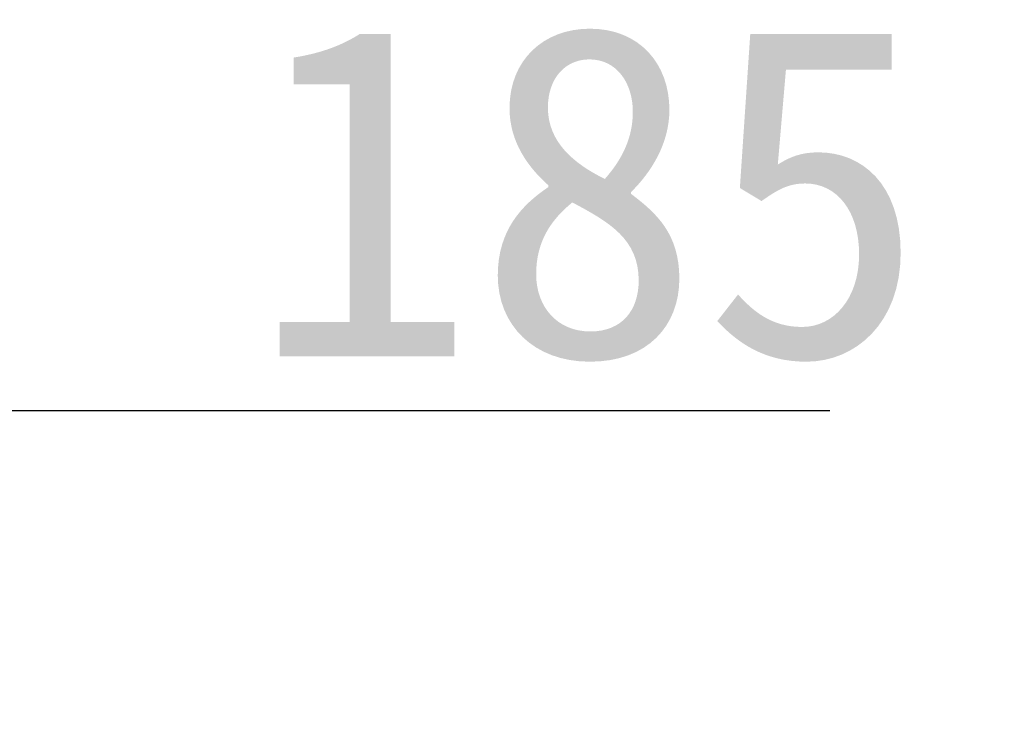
# Model space of a CAD drawing. Header units: millimetres. Extents: x 0 to 297, y 0 to 209.
# Tile 35 of 42: x 97 to 110, y 167 to 176. Entities that reach past the tile are written whole.
import ezdxf

# ---------------------------------------------------------------- set-up
doc = ezdxf.new("R2010")
doc.units = ezdxf.units.MM
doc.layers.add('图层0', color=7, linetype='Continuous')
doc.styles.add('SLDTEXTSTYLE0', font='SIMSUN.TTC')
doc.dimstyles.new('SLDDIMSTYLE0', dxfattribs={"dimtxt": 4.5, "dimasz": 3, "dimexe": 0, "dimexo": 0.0625, "dimgap": 1.125, "dimtad": 2, "dimlfac": 10, "dimrnd": 1e-09, "dimzin": 12, "dimdsep": 46, "dimtxsty": 'SLDTEXTSTYLE0', "dimsah": 1, "dimcen": 0.09, "dimadec": 0, "dimazin": 3, "dimtfac": 1, "dimtofl": 0, "dimtmove": 0, "dimatfit": 3, "dimfxl": 0, "dimfrac": 2, "dimtolj": 1, "dimtzin": 12, "dimarcsym": 0})

# ---------------------------------------------------------------- blocks, each defined once
blk = doc.blocks.new('_D')
at = {"layer": '图层0'}
for p, q in [((76.924, 167.603), (76.924, 171.928)), ((95.362, 167.639), (95.362, 171.928)), ((95.362, 170.928), (76.924, 170.928)), ((95.362, 170.928), (107.885, 170.928))]:
    blk.add_line(p, q, dxfattribs=at)
for points in [[(76.924, 170.928), (79.924, 170.478), (79.924, 171.378)], [(95.362, 170.928), (92.362, 171.378), (92.362, 170.478)]]:
    blk.add_solid(points, dxfattribs=at)
at = {"layer": '图层0', "insert": (100.029, 176.165), "char_height": 4.5, "attachment_point": 1, "style": 'SLDTEXTSTYLE0'}
blk.add_mtext('185', dxfattribs=at)

msp = doc.modelspace()

# ---------------------------------------------------------------- dimensions: what is measured, and where the dimension line sits
at = {"layer": '图层0'}
dim = msp.add_linear_dim(base=(76.92386352, 170.92845345), p1=(95.36208345, 166.63864728), p2=(76.92386352, 166.60345345), dimstyle='SLDDIMSTYLE0', dxfattribs=at)
dim.commit()
dim.dimension.update_dxf_attribs({"geometry": '_D', "text_midpoint": (103.95686513, 170.92845345), "dimtype": 160})

doc.saveas('drawing.dxf')
